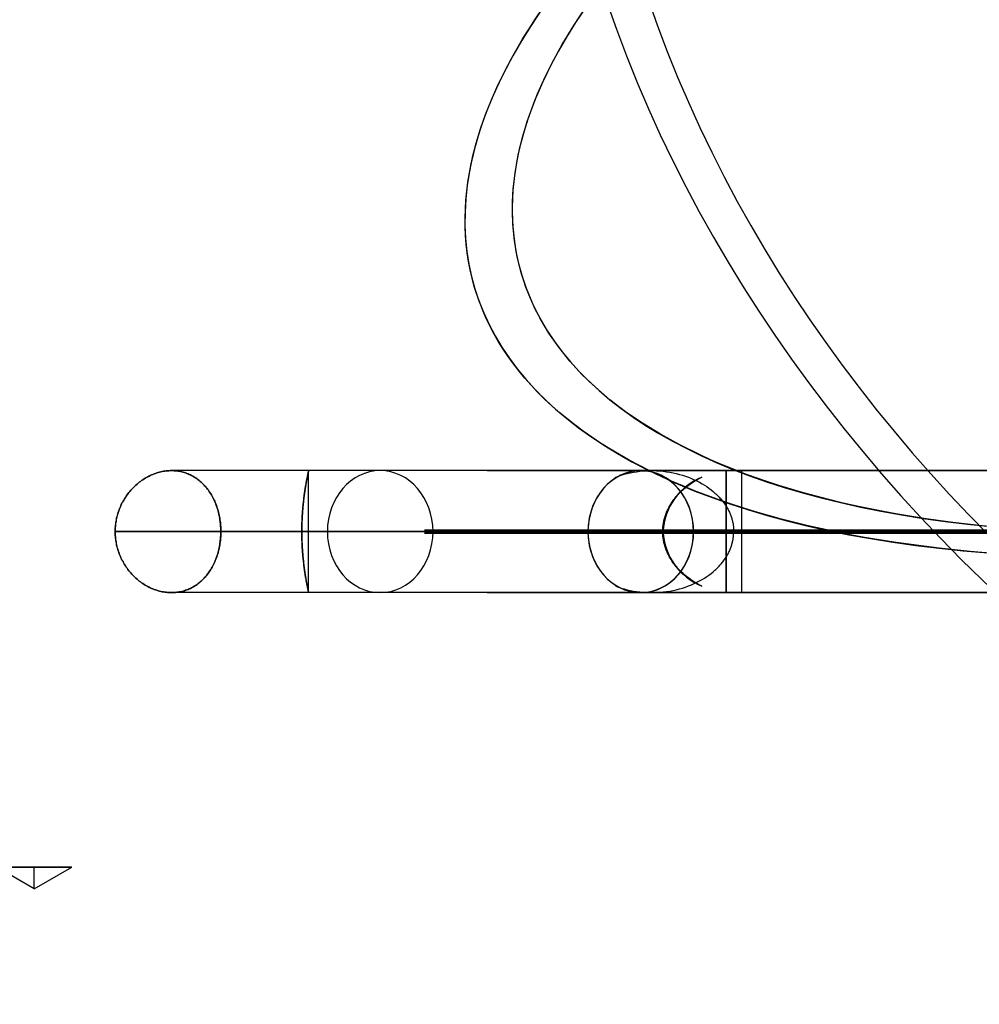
# Model space of a CAD drawing. Extents: x 27 to 760, y 3196 to 3474.
# Tile 6 of 10: x 392 to 471, y 3223 to 3304. Entities that reach past the tile are written whole.
import ezdxf

# ---------------------------------------------------------------- set-up
doc = ezdxf.new("R2010")
doc.units = 0
doc.header["$MEASUREMENT"] = 0
doc.layers.add('DEFAULT', color=178, linetype='CONTINUOUS')

msp = doc.modelspace()

# ---------------------------------------------------------------- linework, layer by layer
at = {"layer": 'DEFAULT'}
for p, q in [((443.135, 3267.08, 86.131), (404.656, 3267.08, 19.483)), ((443.135, 3267.08, -86.131), (404.659, 3267.08, -19.488)), ((492.862, 3267.08), (415.907, 3267.08)), ((415.907, 3257.08, -0.003), (415.907, 3267.08, -0.003)), ((451.382, 3267.075, -169.457), (451.382, 3257.085, -169.457)), ((445.811, 3264.633, -169.667), (445.796, 3264.633, -169.281)), ((400.044, 3262.08, 21.496), (438.805, 3262.08, 88.631)), ((438.805, 3262.08, -88.631), (400.047, 3262.08, -21.501)), ((447.465, 3262.08, 83.631), (408.705, 3262.08, 16.496)), ((408.707, 3262.08, -16.5), (447.465, 3262.08, -83.631)), ((415.344, 3262.08, 5), (492.862, 3262.08, 5)), ((492.862, 3262.08, -5), (415.345, 3262.08, -5)), ((444.938, 3262.08, -169.262), (444.94, 3262.211, -169.262)), ((444.954, 3262.08, -169.7), (444.938, 3262.08, -169.262)), ((444.94, 3261.948, -169.262), (444.938, 3262.08, -169.262)), ((457.809, 3262.08, -169.213), (444.954, 3262.08, -169.7)), ((445.811, 3259.527, -169.667), (445.796, 3259.527, -169.281)), ((443.135, 3257.08, 86.131), (404.656, 3257.08, 19.483)), ((443.135, 3257.08, -86.131), (404.659, 3257.08, -19.488)), ((492.862, 3257.08), (415.907, 3257.08)), ((393.407, 3232.81, -0.003), (390.336, 3234.583, -0.003)), ((396.479, 3234.583, -0.003), (390.336, 3234.583, -0.003)), ((393.407, 3232.81, -0.003), (396.479, 3234.583, -0.003)), ((393.407, 3232.81, -0.003), (393.407, 3234.583, 3.069)), ((393.407, 3232.81, -0.003), (393.407, 3234.583, -3.075)), ((393.407, 3234.583, 3.069), (393.407, 3234.583, -3.075))]:
    msp.add_line(p, q, dxfattribs=at)
at = {"layer": 'DEFAULT', "extrusion": (-0.037834, 1.44549e-14, 0.999284)}
msp.add_lwpolyline([(-3266.543, 441.397), (-3266.627, 441.624), (-3266.705, 441.857), (-3266.777, 442.096), (-3266.841, 442.342), (-3266.898, 442.594), (-3266.949, 442.851), (-3266.991, 443.114), (-3267.026, 443.38), (-3267.052, 443.649), (-3267.07, 443.92), (-3267.079, 444.193), (-3267.079, 444.468), (-3267.071, 444.743), (-3267.054, 445.017), (-3267.028, 445.292), (-3266.994, 445.564), (-3266.952, 445.834), (-3266.901, 446.102), (-3266.842, 446.366), (-3266.775, 446.625), (-3266.702, 446.879), (-3266.621, 447.128), (-3266.533, 447.37), (-3266.439, 447.606), (-3266.339, 447.835), (-3266.233, 448.056), (-3266.123, 448.27), (-3266.008, 448.476), (-3265.889, 448.673), (-3265.766, 448.862), (-3265.64, 449.042), (-3265.51, 449.214), (-3265.378, 449.378), (-3265.243, 449.533), (-3265.175, 449.607), (-3265.107, 449.68), (-3265.038, 449.75), (-3264.968, 449.818), (-3264.899, 449.885), (-3264.829, 449.949), (-3264.758, 450.011), (-3264.688, 450.071), (-3264.617, 450.129), (-3264.546, 450.185), (-3264.475, 450.24), (-3264.403, 450.292), (-3264.331, 450.343), (-3264.259, 450.392), (-3264.187, 450.439), (-3264.115, 450.484), (-3264.042, 450.527), (-3263.97, 450.569), (-3263.897, 450.609), (-3263.824, 450.647), (-3263.752, 450.683), (-3263.679, 450.718), (-3263.606, 450.75), (-3263.534, 450.782), (-3263.461, 450.811), (-3263.388, 450.839), (-3263.315, 450.866), (-3263.242, 450.89), (-3263.17, 450.913), (-3263.097, 450.935), (-3263.024, 450.955), (-3262.951, 450.974), (-3262.879, 450.991), (-3262.806, 451.006), (-3262.733, 451.02), (-3262.66, 451.032), (-3262.588, 451.043), (-3262.515, 451.053), (-3262.443, 451.061), (-3262.37, 451.067), (-3262.297, 451.073), (-3262.225, 451.076), (-3262.152, 451.078), (-3262.08, 451.079)], dxfattribs=at)
at = {"layer": 'DEFAULT', "extrusion": (-0.037834, -3.45192e-15, 0.999284)}
msp.add_lwpolyline([(-3257.617, 441.397), (-3257.532, 441.624), (-3257.454, 441.857), (-3257.383, 442.096), (-3257.319, 442.342), (-3257.261, 442.594), (-3257.211, 442.851), (-3257.168, 443.114), (-3257.134, 443.38), (-3257.108, 443.649), (-3257.09, 443.92), (-3257.081, 444.193), (-3257.081, 444.468), (-3257.089, 444.743), (-3257.106, 445.017), (-3257.131, 445.291), (-3257.166, 445.564), (-3257.208, 445.834), (-3257.259, 446.102), (-3257.318, 446.366), (-3257.384, 446.625), (-3257.458, 446.879), (-3257.539, 447.128), (-3257.627, 447.37), (-3257.721, 447.606), (-3257.821, 447.835), (-3257.926, 448.056), (-3258.037, 448.27), (-3258.152, 448.476), (-3258.271, 448.673), (-3258.394, 448.862), (-3258.52, 449.042), (-3258.649, 449.214), (-3258.782, 449.378), (-3258.916, 449.533), (-3258.984, 449.607), (-3259.053, 449.68), (-3259.122, 449.75), (-3259.191, 449.818), (-3259.261, 449.885), (-3259.331, 449.949), (-3259.401, 450.011), (-3259.472, 450.071), (-3259.543, 450.129), (-3259.614, 450.185), (-3259.685, 450.24), (-3259.757, 450.292), (-3259.828, 450.343), (-3259.9, 450.392), (-3259.973, 450.439), (-3260.045, 450.484), (-3260.117, 450.527), (-3260.19, 450.569), (-3260.263, 450.609), (-3260.335, 450.647), (-3260.408, 450.683), (-3260.481, 450.718), (-3260.553, 450.75), (-3260.626, 450.782), (-3260.699, 450.811), (-3260.772, 450.839), (-3260.844, 450.866), (-3260.917, 450.89), (-3260.99, 450.913), (-3261.063, 450.935), (-3261.136, 450.955), (-3261.208, 450.974), (-3261.281, 450.991), (-3261.354, 451.006), (-3261.426, 451.02), (-3261.499, 451.032), (-3261.572, 451.043), (-3261.644, 451.053), (-3261.717, 451.061), (-3261.79, 451.067), (-3261.862, 451.073), (-3261.935, 451.076), (-3262.007, 451.078), (-3262.08, 451.079)], dxfattribs=at)
at = {"layer": 'DEFAULT'}
for points in [[(408.705, 3262.08, 16.496), (408.704, 3262.186, 16.497), (408.702, 3262.292, 16.499), (408.697, 3262.397, 16.503), (408.691, 3262.503, 16.509), (408.684, 3262.608, 16.516), (408.675, 3262.714, 16.524), (408.664, 3262.818, 16.535), (408.651, 3262.923, 16.546), (408.634, 3263.047, 16.562), (408.614, 3263.169, 16.58), (408.593, 3263.291, 16.6), (408.569, 3263.413, 16.622), (408.542, 3263.533, 16.646), (408.513, 3263.652, 16.672), (408.482, 3263.771, 16.7), (408.449, 3263.888, 16.73), (408.413, 3264.004, 16.762), (408.376, 3264.119, 16.796), (408.336, 3264.233, 16.831), (408.293, 3264.345, 16.869), (408.249, 3264.456, 16.908), (408.202, 3264.565, 16.949), (408.154, 3264.672, 16.991), (408.103, 3264.778, 17.035), (408.05, 3264.882, 17.08), (407.995, 3264.985, 17.127), (407.938, 3265.085, 17.176), (407.879, 3265.184, 17.226), (407.817, 3265.281, 17.277), (407.754, 3265.376, 17.329), (407.689, 3265.469, 17.383), (407.621, 3265.559, 17.438), (407.552, 3265.648, 17.495), (407.481, 3265.735, 17.552), (407.408, 3265.819, 17.61), (407.333, 3265.9, 17.669), (407.257, 3265.98, 17.729), (407.179, 3266.056, 17.79), (407.099, 3266.131, 17.852), (407.017, 3266.202, 17.914), (406.933, 3266.272, 17.977), (406.848, 3266.338, 18.041), (406.762, 3266.403, 18.105), (406.674, 3266.464, 18.17), (406.584, 3266.523, 18.235), (406.493, 3266.579, 18.301), (406.4, 3266.632, 18.367), (406.305, 3266.682, 18.433), (406.21, 3266.73, 18.499), (406.113, 3266.774, 18.566), (406.015, 3266.816, 18.633), (405.916, 3266.855, 18.699), (405.816, 3266.89, 18.766), (405.715, 3266.923, 18.832), (405.612, 3266.953, 18.899), (405.509, 3266.979, 18.965), (405.405, 3267.003, 19.031), (405.3, 3267.023, 19.097), (405.194, 3267.04, 19.163), (405.087, 3267.055, 19.228), (404.98, 3267.066, 19.292), (404.873, 3267.074, 19.356), (404.765, 3267.078, 19.42), (404.656, 3267.08, 19.483), (404.547, 3267.078, 19.546), (404.438, 3267.074, 19.608), (404.328, 3267.066, 19.669), (404.219, 3267.055, 19.729), (404.109, 3267.04, 19.789), (404, 3267.023, 19.848), (403.89, 3267.003, 19.906), (403.781, 3266.979, 19.963), (403.672, 3266.953, 20.019), (403.563, 3266.923, 20.075), (403.455, 3266.89, 20.129), (403.347, 3266.855, 20.182), (403.239, 3266.816, 20.235), (403.133, 3266.774, 20.286), (403.027, 3266.73, 20.337), (402.921, 3266.682, 20.386), (402.817, 3266.632, 20.435), (402.713, 3266.579, 20.482), (402.611, 3266.523, 20.528), (402.509, 3266.464, 20.574), (402.409, 3266.403, 20.618), (402.31, 3266.338, 20.66), (402.213, 3266.272, 20.702), (402.116, 3266.202, 20.743), (402.022, 3266.131, 20.782), (401.928, 3266.056, 20.821), (401.836, 3265.98, 20.858), (401.746, 3265.9, 20.895), (401.658, 3265.819, 20.93), (401.571, 3265.735, 20.964), (401.485, 3265.648, 20.997), (401.402, 3265.559, 21.029), (401.321, 3265.469, 21.059), (401.241, 3265.376, 21.089), (401.164, 3265.281, 21.118), (401.089, 3265.184, 21.145), (401.016, 3265.085, 21.171), (400.946, 3264.985, 21.197), (400.878, 3264.882, 21.221), (400.812, 3264.778, 21.244), (400.748, 3264.672, 21.266), (400.687, 3264.565, 21.287), (400.629, 3264.456, 21.307), (400.573, 3264.345, 21.326), (400.519, 3264.233, 21.343), (400.468, 3264.119, 21.36), (400.42, 3264.004, 21.376), (400.375, 3263.888, 21.391), (400.332, 3263.771, 21.405), (400.292, 3263.652, 21.418), (400.255, 3263.533, 21.43), (400.221, 3263.413, 21.44), (400.19, 3263.291, 21.45), (400.162, 3263.169, 21.459), (400.137, 3263.047, 21.467), (400.115, 3262.923, 21.474), (400.098, 3262.818, 21.479), (400.084, 3262.714, 21.484), (400.072, 3262.608, 21.487), (400.062, 3262.503, 21.49), (400.054, 3262.397, 21.493), (400.049, 3262.292, 21.494), (400.045, 3262.186, 21.495), (400.044, 3262.08, 21.496)], [(400.047, 3262.08, -21.501), (400.048, 3262.186, -21.501), (400.052, 3262.292, -21.5), (400.057, 3262.397, -21.498), (400.065, 3262.503, -21.496), (400.075, 3262.608, -21.492), (400.087, 3262.714, -21.489), (400.101, 3262.818, -21.484), (400.118, 3262.923, -21.479), (400.14, 3263.047, -21.472), (400.165, 3263.169, -21.464), (400.193, 3263.291, -21.455), (400.224, 3263.413, -21.446), (400.258, 3263.533, -21.435), (400.295, 3263.652, -21.423), (400.335, 3263.771, -21.41), (400.378, 3263.888, -21.396), (400.423, 3264.004, -21.381), (400.471, 3264.119, -21.365), (400.522, 3264.233, -21.349), (400.576, 3264.345, -21.331), (400.632, 3264.456, -21.312), (400.69, 3264.565, -21.292), (400.751, 3264.672, -21.271), (400.815, 3264.778, -21.249), (400.881, 3264.882, -21.226), (400.949, 3264.985, -21.202), (401.019, 3265.085, -21.176), (401.092, 3265.184, -21.15), (401.167, 3265.281, -21.123), (401.244, 3265.376, -21.094), (401.324, 3265.469, -21.064), (401.405, 3265.559, -21.034), (401.488, 3265.648, -21.002), (401.574, 3265.735, -20.969), (401.66, 3265.819, -20.935), (401.749, 3265.9, -20.9), (401.839, 3265.98, -20.863), (401.931, 3266.056, -20.826), (402.024, 3266.131, -20.787), (402.119, 3266.202, -20.748), (402.216, 3266.272, -20.707), (402.313, 3266.338, -20.665), (402.412, 3266.403, -20.623), (402.512, 3266.464, -20.578), (402.614, 3266.523, -20.533), (402.716, 3266.579, -20.487), (402.82, 3266.632, -20.44), (402.924, 3266.682, -20.391), (403.03, 3266.73, -20.342), (403.136, 3266.774, -20.291), (403.242, 3266.816, -20.24), (403.35, 3266.855, -20.187), (403.457, 3266.89, -20.134), (403.566, 3266.923, -20.079), (403.674, 3266.953, -20.024), (403.784, 3266.979, -19.968), (403.893, 3267.003, -19.91), (404.002, 3267.023, -19.852), (404.112, 3267.04, -19.793), (404.222, 3267.055, -19.734), (404.331, 3267.066, -19.673), (404.44, 3267.074, -19.612), (404.55, 3267.078, -19.55), (404.659, 3267.08, -19.488), (404.767, 3267.078, -19.425), (404.875, 3267.074, -19.361), (404.983, 3267.066, -19.297), (405.09, 3267.055, -19.232), (405.197, 3267.04, -19.167), (405.302, 3267.023, -19.102), (405.407, 3267.003, -19.036), (405.512, 3266.979, -18.97), (405.615, 3266.953, -18.903), (405.717, 3266.923, -18.837), (405.819, 3266.89, -18.77), (405.919, 3266.855, -18.704), (406.018, 3266.816, -18.637), (406.116, 3266.774, -18.57), (406.213, 3266.73, -18.504), (406.308, 3266.682, -18.437), (406.402, 3266.632, -18.371), (406.495, 3266.579, -18.305), (406.586, 3266.523, -18.239), (406.676, 3266.464, -18.174), (406.764, 3266.403, -18.109), (406.851, 3266.338, -18.045), (406.936, 3266.272, -17.981), (407.019, 3266.202, -17.918), (407.101, 3266.131, -17.856), (407.181, 3266.056, -17.794), (407.259, 3265.98, -17.734), (407.336, 3265.9, -17.674), (407.411, 3265.819, -17.614), (407.483, 3265.735, -17.556), (407.555, 3265.648, -17.499), (407.624, 3265.559, -17.443), (407.691, 3265.469, -17.388), (407.757, 3265.376, -17.334), (407.82, 3265.281, -17.281), (407.881, 3265.184, -17.23), (407.94, 3265.085, -17.18), (407.997, 3264.985, -17.131), (408.052, 3264.882, -17.084), (408.105, 3264.778, -17.039), (408.156, 3264.672, -16.995), (408.205, 3264.565, -16.953), (408.251, 3264.456, -16.912), (408.296, 3264.345, -16.873), (408.338, 3264.233, -16.835), (408.378, 3264.119, -16.8), (408.416, 3264.004, -16.766), (408.451, 3263.888, -16.734), (408.485, 3263.771, -16.704), (408.516, 3263.652, -16.676), (408.544, 3263.533, -16.65), (408.571, 3263.413, -16.626), (408.595, 3263.291, -16.604), (408.617, 3263.169, -16.584), (408.636, 3263.047, -16.566), (408.653, 3262.923, -16.55), (408.666, 3262.818, -16.539), (408.677, 3262.714, -16.528), (408.686, 3262.608, -16.52), (408.694, 3262.503, -16.513), (408.7, 3262.397, -16.507), (408.704, 3262.292, -16.503), (408.706, 3262.186, -16.501), (408.707, 3262.08, -16.5)], [(415.345, 3262.08, -5), (415.346, 3262.186, -4.999), (415.346, 3262.292, -4.996), (415.348, 3262.397, -4.99), (415.35, 3262.503, -4.982), (415.352, 3262.608, -4.972), (415.355, 3262.714, -4.96), (415.358, 3262.818, -4.945), (415.362, 3262.923, -4.928), (415.367, 3263.047, -4.906), (415.372, 3263.169, -4.88), (415.379, 3263.291, -4.851), (415.386, 3263.413, -4.819), (415.393, 3263.533, -4.784), (415.402, 3263.652, -4.746), (415.41, 3263.771, -4.705), (415.42, 3263.888, -4.662), (415.43, 3264.004, -4.615), (415.44, 3264.119, -4.565), (415.451, 3264.233, -4.513), (415.462, 3264.345, -4.457), (415.474, 3264.456, -4.399), (415.486, 3264.565, -4.339), (415.498, 3264.672, -4.275), (415.511, 3264.778, -4.209), (415.524, 3264.882, -4.141), (415.537, 3264.985, -4.07), (415.55, 3265.085, -3.996), (415.564, 3265.184, -3.92), (415.578, 3265.281, -3.841), (415.591, 3265.376, -3.76), (415.605, 3265.469, -3.677), (415.619, 3265.559, -3.591), (415.633, 3265.648, -3.503), (415.647, 3265.734, -3.412), (415.661, 3265.818, -3.32), (415.675, 3265.9, -3.226), (415.689, 3265.979, -3.13), (415.702, 3266.056, -3.032), (415.716, 3266.13, -2.932), (415.729, 3266.202, -2.83), (415.742, 3266.271, -2.726), (415.754, 3266.338, -2.621), (415.767, 3266.402, -2.514), (415.779, 3266.463, -2.405), (415.79, 3266.522, -2.295), (415.801, 3266.578, -2.183), (415.812, 3266.631, -2.07), (415.822, 3266.682, -1.955), (415.832, 3266.729, -1.839), (415.842, 3266.774, -1.722), (415.85, 3266.815, -1.604), (415.858, 3266.854, -1.485), (415.866, 3266.89, -1.365), (415.873, 3266.923, -1.244), (415.879, 3266.952, -1.123), (415.885, 3266.979, -1), (415.89, 3267.002, -0.877), (415.895, 3267.023, -0.753), (415.899, 3267.04, -0.629), (415.902, 3267.054, -0.504), (415.904, 3267.065, -0.379), (415.906, 3267.073, -0.254), (415.907, 3267.078, -0.129), (415.907, 3267.08, 0), (415.907, 3267.078, 0.126), (415.906, 3267.074, 0.251), (415.904, 3267.066, 0.376), (415.902, 3267.055, 0.501), (415.898, 3267.04, 0.626), (415.895, 3267.023, 0.75), (415.89, 3267.003, 0.874), (415.885, 3266.979, 0.998), (415.879, 3266.953, 1.12), (415.873, 3266.923, 1.242), (415.866, 3266.89, 1.363), (415.858, 3266.855, 1.483), (415.85, 3266.816, 1.603), (415.841, 3266.774, 1.721), (415.832, 3266.73, 1.838), (415.822, 3266.682, 1.954), (415.812, 3266.632, 2.069), (415.801, 3266.579, 2.182), (415.79, 3266.523, 2.294), (415.778, 3266.464, 2.404), (415.766, 3266.403, 2.513), (415.754, 3266.338, 2.62), (415.741, 3266.272, 2.725), (415.728, 3266.202, 2.829), (415.715, 3266.131, 2.931), (415.702, 3266.056, 3.031), (415.688, 3265.98, 3.129), (415.674, 3265.9, 3.226), (415.661, 3265.819, 3.32), (415.647, 3265.735, 3.412), (415.633, 3265.648, 3.502), (415.618, 3265.559, 3.591), (415.604, 3265.469, 3.677), (415.59, 3265.376, 3.76), (415.576, 3265.281, 3.841), (415.563, 3265.184, 3.92), (415.549, 3265.085, 3.996), (415.536, 3264.985, 4.07), (415.522, 3264.882, 4.141), (415.51, 3264.778, 4.209), (415.497, 3264.672, 4.275), (415.484, 3264.565, 4.339), (415.472, 3264.456, 4.399), (415.461, 3264.345, 4.457), (415.45, 3264.233, 4.513), (415.439, 3264.119, 4.565), (415.428, 3264.004, 4.615), (415.418, 3263.888, 4.662), (415.409, 3263.771, 4.705), (415.4, 3263.652, 4.746), (415.392, 3263.533, 4.784), (415.384, 3263.413, 4.819), (415.377, 3263.291, 4.851), (415.371, 3263.169, 4.88), (415.365, 3263.047, 4.906), (415.36, 3262.923, 4.928), (415.356, 3262.818, 4.945), (415.353, 3262.714, 4.96), (415.35, 3262.608, 4.972), (415.348, 3262.503, 4.982), (415.346, 3262.397, 4.99), (415.345, 3262.292, 4.996), (415.344, 3262.186, 4.999), (415.344, 3262.08, 5)], [(444.94, 3262.211, -169.262), (444.944, 3262.296, -169.262), (444.949, 3262.381, -169.262), (444.956, 3262.467, -169.262), (444.965, 3262.552, -169.262), (444.976, 3262.637, -169.262), (444.989, 3262.723, -169.262), (445.004, 3262.808, -169.262), (445.02, 3262.893, -169.262), (445.038, 3262.978, -169.262), (445.058, 3263.063, -169.262), (445.08, 3263.148, -169.263), (445.104, 3263.233, -169.263), (445.13, 3263.318, -169.263), (445.157, 3263.402, -169.263), (445.187, 3263.486, -169.264), (445.218, 3263.57, -169.264), (445.254, 3263.662, -169.265), (445.293, 3263.752, -169.266), (445.334, 3263.843, -169.267), (445.377, 3263.933, -169.268), (445.422, 3264.023, -169.269), (445.47, 3264.112, -169.27), (445.519, 3264.201, -169.272), (445.571, 3264.289, -169.273), (445.624, 3264.376, -169.275), (445.679, 3264.462, -169.277), (445.736, 3264.547, -169.279), (445.795, 3264.631, -169.281), (445.856, 3264.713, -169.284), (445.917, 3264.795, -169.286), (445.981, 3264.874, -169.289), (446.046, 3264.953, -169.293), (446.112, 3265.029, -169.296), (446.179, 3265.104, -169.3), (446.247, 3265.178, -169.304), (446.316, 3265.25, -169.308), (446.457, 3265.389, -169.318), (446.6, 3265.521, -169.33), (446.745, 3265.647, -169.343), (446.89, 3265.765, -169.357), (447.034, 3265.876, -169.373), (447.176, 3265.979, -169.39), (447.314, 3266.073, -169.409), (447.446, 3266.16, -169.429), (447.574, 3266.239, -169.451), (447.697, 3266.311, -169.475), (447.814, 3266.377, -169.499), (447.926, 3266.438, -169.525), (448.032, 3266.493, -169.552), (448.133, 3266.543, -169.58)], [(400.044, 3262.08, 21.496), (400.045, 3261.974, 21.495), (400.049, 3261.868, 21.494), (400.054, 3261.762, 21.493), (400.062, 3261.657, 21.49), (400.072, 3261.551, 21.487), (400.084, 3261.446, 21.484), (400.098, 3261.341, 21.479), (400.115, 3261.237, 21.474), (400.137, 3261.113, 21.467), (400.162, 3260.99, 21.459), (400.19, 3260.868, 21.45), (400.221, 3260.747, 21.44), (400.255, 3260.627, 21.43), (400.292, 3260.507, 21.418), (400.332, 3260.389, 21.405), (400.375, 3260.272, 21.391), (400.42, 3260.155, 21.376), (400.468, 3260.04, 21.36), (400.519, 3259.927, 21.343), (400.573, 3259.815, 21.326), (400.629, 3259.704, 21.307), (400.687, 3259.595, 21.287), (400.748, 3259.487, 21.266), (400.812, 3259.382, 21.244), (400.878, 3259.277, 21.221), (400.946, 3259.175, 21.197), (401.016, 3259.074, 21.171), (401.089, 3258.976, 21.145), (401.164, 3258.879, 21.118), (401.241, 3258.784, 21.089), (401.321, 3258.691, 21.059), (401.402, 3258.6, 21.029), (401.485, 3258.512, 20.997), (401.571, 3258.425, 20.964), (401.658, 3258.341, 20.93), (401.746, 3258.259, 20.895), (401.836, 3258.18, 20.858), (401.928, 3258.103, 20.821), (402.022, 3258.029, 20.782), (402.116, 3257.957, 20.743), (402.213, 3257.888, 20.702), (402.31, 3257.821, 20.66), (402.409, 3257.757, 20.618), (402.509, 3257.696, 20.574), (402.611, 3257.637, 20.528), (402.713, 3257.581, 20.482), (402.817, 3257.528, 20.435), (402.921, 3257.477, 20.386), (403.027, 3257.43, 20.337), (403.133, 3257.385, 20.286), (403.239, 3257.344, 20.235), (403.347, 3257.305, 20.182), (403.455, 3257.269, 20.129), (403.563, 3257.237, 20.075), (403.672, 3257.207, 20.019), (403.781, 3257.18, 19.963), (403.89, 3257.157, 19.906), (404, 3257.136, 19.848), (404.109, 3257.119, 19.789), (404.219, 3257.105, 19.729), (404.328, 3257.094, 19.669), (404.438, 3257.086, 19.608), (404.547, 3257.081, 19.546), (404.656, 3257.08, 19.483), (404.765, 3257.081, 19.42), (404.873, 3257.086, 19.356), (404.98, 3257.094, 19.292), (405.087, 3257.105, 19.228), (405.194, 3257.119, 19.163), (405.3, 3257.136, 19.097), (405.405, 3257.157, 19.031), (405.509, 3257.18, 18.965), (405.612, 3257.207, 18.899), (405.715, 3257.237, 18.832), (405.816, 3257.269, 18.766), (405.916, 3257.305, 18.699), (406.015, 3257.344, 18.633), (406.113, 3257.385, 18.566), (406.21, 3257.43, 18.499), (406.305, 3257.477, 18.433), (406.4, 3257.528, 18.367), (406.493, 3257.581, 18.301), (406.584, 3257.637, 18.235), (406.674, 3257.696, 18.17), (406.762, 3257.757, 18.105), (406.848, 3257.821, 18.041), (406.933, 3257.888, 17.977), (407.017, 3257.957, 17.914), (407.099, 3258.029, 17.852), (407.179, 3258.103, 17.79), (407.257, 3258.18, 17.729), (407.333, 3258.259, 17.669), (407.408, 3258.341, 17.61), (407.481, 3258.425, 17.552), (407.552, 3258.512, 17.495), (407.621, 3258.6, 17.438), (407.689, 3258.691, 17.383), (407.754, 3258.784, 17.329), (407.817, 3258.879, 17.277), (407.879, 3258.976, 17.226), (407.938, 3259.074, 17.176), (407.995, 3259.175, 17.127), (408.05, 3259.277, 17.08), (408.103, 3259.382, 17.035), (408.154, 3259.487, 16.991), (408.202, 3259.595, 16.949), (408.249, 3259.704, 16.908), (408.293, 3259.815, 16.869), (408.336, 3259.927, 16.831), (408.376, 3260.04, 16.796), (408.413, 3260.155, 16.762), (408.449, 3260.272, 16.73), (408.482, 3260.389, 16.7), (408.513, 3260.507, 16.672), (408.542, 3260.627, 16.646), (408.569, 3260.747, 16.622), (408.593, 3260.868, 16.6), (408.614, 3260.99, 16.58), (408.634, 3261.113, 16.562), (408.651, 3261.237, 16.546), (408.664, 3261.341, 16.535), (408.675, 3261.446, 16.524), (408.684, 3261.551, 16.516), (408.691, 3261.657, 16.509), (408.697, 3261.762, 16.503), (408.702, 3261.868, 16.499), (408.704, 3261.974, 16.497), (408.705, 3262.08, 16.496)], [(408.707, 3262.08, -16.5), (408.706, 3261.974, -16.501), (408.704, 3261.868, -16.503), (408.7, 3261.762, -16.507), (408.694, 3261.657, -16.513), (408.686, 3261.551, -16.52), (408.677, 3261.446, -16.528), (408.666, 3261.341, -16.539), (408.653, 3261.237, -16.55), (408.636, 3261.113, -16.566), (408.617, 3260.99, -16.584), (408.595, 3260.868, -16.604), (408.571, 3260.747, -16.626), (408.544, 3260.627, -16.65), (408.516, 3260.507, -16.676), (408.485, 3260.389, -16.704), (408.451, 3260.272, -16.734), (408.416, 3260.155, -16.766), (408.378, 3260.04, -16.8), (408.338, 3259.927, -16.835), (408.296, 3259.815, -16.873), (408.251, 3259.704, -16.912), (408.205, 3259.595, -16.953), (408.156, 3259.487, -16.995), (408.105, 3259.382, -17.039), (408.052, 3259.277, -17.084), (407.997, 3259.175, -17.131), (407.94, 3259.074, -17.18), (407.881, 3258.976, -17.23), (407.82, 3258.879, -17.281), (407.757, 3258.784, -17.334), (407.691, 3258.691, -17.388), (407.624, 3258.6, -17.443), (407.555, 3258.512, -17.499), (407.483, 3258.425, -17.556), (407.411, 3258.341, -17.614), (407.336, 3258.259, -17.674), (407.259, 3258.18, -17.734), (407.181, 3258.103, -17.794), (407.101, 3258.029, -17.856), (407.019, 3257.957, -17.918), (406.936, 3257.888, -17.981), (406.851, 3257.821, -18.045), (406.764, 3257.757, -18.109), (406.676, 3257.696, -18.174), (406.586, 3257.637, -18.239), (406.495, 3257.581, -18.305), (406.402, 3257.528, -18.371), (406.308, 3257.477, -18.437), (406.213, 3257.43, -18.504), (406.116, 3257.385, -18.57), (406.018, 3257.344, -18.637), (405.919, 3257.305, -18.704), (405.819, 3257.269, -18.77), (405.717, 3257.237, -18.837), (405.615, 3257.207, -18.903), (405.512, 3257.18, -18.97), (405.407, 3257.157, -19.036), (405.302, 3257.136, -19.102), (405.197, 3257.119, -19.167), (405.09, 3257.105, -19.232), (404.983, 3257.094, -19.297), (404.875, 3257.086, -19.361), (404.767, 3257.081, -19.425), (404.659, 3257.08, -19.488), (404.55, 3257.081, -19.55), (404.44, 3257.086, -19.612), (404.331, 3257.094, -19.673), (404.222, 3257.105, -19.734), (404.112, 3257.119, -19.793), (404.002, 3257.136, -19.852), (403.893, 3257.157, -19.91), (403.784, 3257.18, -19.968), (403.674, 3257.207, -20.024), (403.566, 3257.237, -20.079), (403.457, 3257.269, -20.134), (403.35, 3257.305, -20.187), (403.242, 3257.344, -20.24), (403.136, 3257.385, -20.291), (403.03, 3257.43, -20.342), (402.924, 3257.477, -20.391), (402.82, 3257.528, -20.44), (402.716, 3257.581, -20.487), (402.614, 3257.637, -20.533), (402.512, 3257.696, -20.578), (402.412, 3257.757, -20.623), (402.313, 3257.821, -20.665), (402.216, 3257.888, -20.707), (402.119, 3257.957, -20.748), (402.024, 3258.029, -20.787), (401.931, 3258.103, -20.826), (401.839, 3258.18, -20.863), (401.749, 3258.259, -20.9), (401.66, 3258.341, -20.935), (401.574, 3258.425, -20.969), (401.488, 3258.512, -21.002), (401.405, 3258.6, -21.034), (401.324, 3258.691, -21.064), (401.244, 3258.784, -21.094), (401.167, 3258.879, -21.123), (401.092, 3258.976, -21.15), (401.019, 3259.074, -21.176), (400.949, 3259.175, -21.202), (400.881, 3259.277, -21.226), (400.815, 3259.382, -21.249), (400.751, 3259.487, -21.271), (400.69, 3259.595, -21.292), (400.632, 3259.704, -21.312), (400.576, 3259.815, -21.331), (400.522, 3259.927, -21.349), (400.471, 3260.04, -21.365), (400.423, 3260.155, -21.381), (400.378, 3260.272, -21.396), (400.335, 3260.389, -21.41), (400.295, 3260.507, -21.423), (400.258, 3260.627, -21.435), (400.224, 3260.747, -21.446), (400.193, 3260.868, -21.455), (400.165, 3260.99, -21.464), (400.14, 3261.113, -21.472), (400.118, 3261.237, -21.479), (400.101, 3261.341, -21.484), (400.087, 3261.446, -21.489), (400.075, 3261.551, -21.492), (400.065, 3261.657, -21.496), (400.057, 3261.762, -21.498), (400.052, 3261.868, -21.5), (400.048, 3261.974, -21.501), (400.047, 3262.08, -21.501)], [(415.344, 3262.08, 5), (415.344, 3261.974, 4.999), (415.345, 3261.868, 4.996), (415.346, 3261.762, 4.99), (415.348, 3261.657, 4.982), (415.35, 3261.551, 4.972), (415.353, 3261.446, 4.96), (415.356, 3261.341, 4.945), (415.36, 3261.237, 4.928), (415.365, 3261.113, 4.906), (415.371, 3260.99, 4.88), (415.377, 3260.868, 4.851), (415.384, 3260.747, 4.819), (415.392, 3260.627, 4.784), (415.4, 3260.507, 4.746), (415.409, 3260.389, 4.705), (415.418, 3260.272, 4.662), (415.428, 3260.155, 4.615), (415.439, 3260.04, 4.565), (415.45, 3259.927, 4.513), (415.461, 3259.815, 4.457), (415.472, 3259.704, 4.399), (415.484, 3259.595, 4.339), (415.497, 3259.487, 4.275), (415.51, 3259.382, 4.209), (415.522, 3259.277, 4.141), (415.536, 3259.175, 4.07), (415.549, 3259.074, 3.996), (415.563, 3258.976, 3.92), (415.576, 3258.879, 3.841), (415.59, 3258.784, 3.76), (415.604, 3258.691, 3.677), (415.618, 3258.6, 3.591), (415.633, 3258.512, 3.502), (415.647, 3258.425, 3.412), (415.661, 3258.341, 3.32), (415.674, 3258.259, 3.226), (415.688, 3258.18, 3.129), (415.702, 3258.103, 3.031), (415.715, 3258.029, 2.931), (415.728, 3257.957, 2.829), (415.741, 3257.888, 2.725), (415.754, 3257.821, 2.62), (415.766, 3257.757, 2.513), (415.778, 3257.696, 2.404), (415.79, 3257.637, 2.294), (415.801, 3257.581, 2.182), (415.812, 3257.528, 2.069), (415.822, 3257.477, 1.954), (415.832, 3257.43, 1.838), (415.841, 3257.385, 1.721), (415.85, 3257.344, 1.603), (415.858, 3257.305, 1.483), (415.866, 3257.269, 1.363), (415.873, 3257.237, 1.242), (415.879, 3257.207, 1.12), (415.885, 3257.18, 0.998), (415.89, 3257.157, 0.874), (415.895, 3257.136, 0.75), (415.898, 3257.119, 0.626), (415.902, 3257.105, 0.501), (415.904, 3257.094, 0.376), (415.906, 3257.086, 0.251), (415.907, 3257.081, 0.126), (415.907, 3257.08, -0.003), (415.907, 3257.081, -0.129), (415.906, 3257.086, -0.254), (415.904, 3257.094, -0.379), (415.902, 3257.105, -0.504), (415.899, 3257.12, -0.629), (415.895, 3257.137, -0.753), (415.89, 3257.157, -0.877), (415.885, 3257.181, -1), (415.879, 3257.207, -1.123), (415.873, 3257.237, -1.244), (415.866, 3257.27, -1.365), (415.858, 3257.306, -1.485), (415.85, 3257.344, -1.604), (415.842, 3257.386, -1.722), (415.832, 3257.43, -1.839), (415.822, 3257.478, -1.955), (415.812, 3257.528, -2.07), (415.801, 3257.582, -2.183), (415.79, 3257.638, -2.295), (415.779, 3257.696, -2.405), (415.767, 3257.758, -2.514), (415.754, 3257.822, -2.621), (415.742, 3257.888, -2.726), (415.729, 3257.958, -2.83), (415.716, 3258.029, -2.932), (415.702, 3258.104, -3.032), (415.689, 3258.18, -3.13), (415.675, 3258.26, -3.226), (415.661, 3258.341, -3.32), (415.647, 3258.425, -3.412), (415.633, 3258.512, -3.503), (415.619, 3258.6, -3.591), (415.605, 3258.691, -3.677), (415.591, 3258.784, -3.76), (415.578, 3258.879, -3.841), (415.564, 3258.976, -3.92), (415.55, 3259.074, -3.996), (415.537, 3259.175, -4.07), (415.524, 3259.277, -4.141), (415.511, 3259.382, -4.209), (415.498, 3259.487, -4.275), (415.486, 3259.595, -4.339), (415.474, 3259.704, -4.399), (415.462, 3259.815, -4.457), (415.451, 3259.927, -4.513), (415.44, 3260.04, -4.565), (415.43, 3260.155, -4.615), (415.42, 3260.272, -4.662), (415.41, 3260.389, -4.705), (415.402, 3260.507, -4.746), (415.393, 3260.627, -4.784), (415.386, 3260.747, -4.819), (415.379, 3260.868, -4.851), (415.372, 3260.99, -4.88), (415.367, 3261.113, -4.906), (415.362, 3261.237, -4.928), (415.358, 3261.341, -4.945), (415.355, 3261.446, -4.96), (415.352, 3261.551, -4.972), (415.35, 3261.657, -4.982), (415.348, 3261.762, -4.99), (415.346, 3261.868, -4.996), (415.346, 3261.974, -4.999), (415.345, 3262.08, -5)], [(448.133, 3257.617, -169.58), (448.032, 3257.667, -169.552), (447.926, 3257.722, -169.525), (447.814, 3257.782, -169.499), (447.697, 3257.848, -169.475), (447.574, 3257.921, -169.451), (447.447, 3258, -169.429), (447.314, 3258.086, -169.409), (447.177, 3258.181, -169.39), (447.034, 3258.284, -169.373), (446.89, 3258.395, -169.357), (446.745, 3258.513, -169.342), (446.601, 3258.638, -169.33), (446.458, 3258.77, -169.318), (446.317, 3258.91, -169.308), (446.247, 3258.981, -169.304), (446.179, 3259.055, -169.3), (446.112, 3259.13, -169.296), (446.046, 3259.207, -169.292), (445.981, 3259.285, -169.289), (445.918, 3259.365, -169.286), (445.856, 3259.446, -169.284), (445.796, 3259.529, -169.281), (445.737, 3259.612, -169.279), (445.68, 3259.697, -169.277), (445.624, 3259.783, -169.275), (445.571, 3259.87, -169.273), (445.519, 3259.958, -169.272), (445.47, 3260.047, -169.27), (445.422, 3260.136, -169.269), (445.377, 3260.226, -169.268), (445.334, 3260.316, -169.267), (445.293, 3260.407, -169.266), (445.254, 3260.498, -169.265), (445.218, 3260.589, -169.264), (445.187, 3260.673, -169.264), (445.157, 3260.757, -169.263), (445.13, 3260.842, -169.263), (445.104, 3260.926, -169.263), (445.08, 3261.011, -169.263), (445.058, 3261.096, -169.262), (445.038, 3261.181, -169.262), (445.02, 3261.267, -169.262), (445.004, 3261.352, -169.262), (444.989, 3261.437, -169.262), (444.976, 3261.522, -169.262), (444.965, 3261.608, -169.262), (444.956, 3261.693, -169.262), (444.949, 3261.778, -169.262), (444.944, 3261.863, -169.262), (444.94, 3261.948, -169.262)]]:
    msp.add_polyline3d(points, dxfattribs=at)
at = {"layer": 'DEFAULT', "extrusion": (-0.25, 0.866025, -0.433013)}
for radius in [100, 96]:
    msp.add_arc((-1422.953, 1520.222, 2635.981), radius, 213.69007, 33.69007, dxfattribs=at)
at = {"layer": 'DEFAULT', "extrusion": (-0.25, 0.866025, 0.433013)}
for radius in [100, 96]:
    msp.add_arc((-1422.953, -1520.222, 2635.981), radius, 326.30993, 146.30993, dxfattribs=at)
at = {"layer": 'DEFAULT', "extrusion": (0.433013, 0.5, 0.75)}
for radius in [100, 96]:
    msp.add_arc((1769.574, -1983.2, 2054.213), radius, 49.10661, 139.10661, dxfattribs=at)
at = {"layer": 'DEFAULT', "extrusion": (-0.433013, -0.5, 0.75)}
for radius in [100, 96]:
    msp.add_arc((-1769.574, 1983.2, -2054.213), radius, 229.10661, 319.10661, dxfattribs=at)
at = {"layer": 'DEFAULT', "extrusion": (0.5, 0, 0.866025)}
for start, end in [(270, 90), (90, 270)]:
    msp.add_arc((3262.08, -340.701, 253.431), 5, start, end, dxfattribs=at)
at = {"layer": 'DEFAULT', "extrusion": (-0.5, 0, 0.866025)}
for start, end in [(90, 270), (270, 90)]:
    msp.add_arc((-3262.08, 340.701, -253.431), 5, start, end, dxfattribs=at)
at = {"layer": 'DEFAULT', "extrusion": (0, 1, 0)}
for centre, radius, start, end in [((-525.407, 228.631, 3267.078), 94.868, 330, 278.58974), ((-525.407, -228.631, 3267.078), 94.868, 90, 38.58974), ((-360.862, 133.631, 3267.078), 94.868, 150, 210), ((-525.407, -38.631, 3267.078), 94.868, 270, 330), ((-525.407, 228.631, 3257.082), 94.868, 330, 278.58974), ((-525.407, -228.631, 3257.082), 94.868, 90, 38.58974), ((-360.862, 133.631, 3257.082), 94.868, 150, 210), ((-525.407, -38.631, 3257.082), 94.868, 270, 330), ((-393.407, -0.003, 3234.583), 3.072, 180, 0), ((-393.407, -0.003, 3234.583), 3.072, 0, 180)]:
    msp.add_arc(centre, radius, start, end, dxfattribs=at)
at = {"layer": 'DEFAULT', "extrusion": (0.5, -1.72297e-14, 0.866025)}
msp.add_arc((3262.08, -340.701, 296.159), 5, 0, 90, dxfattribs=at)
at = {"layer": 'DEFAULT', "extrusion": (0.5, 2.51535e-16, 0.866025)}
for start, end in [(270, 88.49256), (88.49256, 90), (90, 91.50744), (91.50744, 270)]:
    msp.add_arc((3262.08, -245.701, 460.704), 5, start, end, dxfattribs=at)
at = {"layer": 'DEFAULT', "extrusion": (-0.5, 2.498e-16, 0.866025)}
for start, end in [(90, 268.49256), (268.49256, 270), (270, 271.50744), (271.50744, 90)]:
    msp.add_arc((-3262.08, 245.701, -460.704), 5, start, end, dxfattribs=at)
at = {"layer": 'DEFAULT', "extrusion": (-0.5, -1.21792e-15, 0.866025)}
msp.add_arc((-3262.08, 474.331, -64.704), 5, 91.50744, 268.49256, dxfattribs=at)
at = {"layer": 'DEFAULT', "extrusion": (-0.5, -3.49477e-15, 0.866025)}
msp.add_arc((-3262.08, 340.701, -296.159), 5, 180, 268.49256, dxfattribs=at)
at = {"layer": 'DEFAULT', "extrusion": (0.5, -1.82691e-14, 0.866025)}
msp.add_arc((3262.08, -340.701, 296.159), 5, 271.50744, 0, dxfattribs=at)
at = {"layer": 'DEFAULT', "extrusion": (-0.5, 2.33719e-14, 0.866025)}
msp.add_arc((-3262.08, 340.701, -296.159), 5, 90, 180, dxfattribs=at)
at = {"layer": 'DEFAULT', "extrusion": (1, 0, 2.99849e-15)}
for start, end in [(270, 90), (90, 270)]:
    msp.add_arc((3262.08, 0, 450.135), 5, start, end, dxfattribs=at)
at = {"layer": 'DEFAULT', "extrusion": (-0.037834, -7.00668e-14, 0.999284)}
msp.add_arc((-3261.863, 443.151, -186.241), 4.94, 209.19906, 267.48036, dxfattribs=at)
at = {"layer": 'DEFAULT', "extrusion": (-0.037834, -2.81898e-14, 0.999284)}
msp.add_arc((-3261.772, 443.369, -186.413), 5.163, 202.45896, 266.5797, dxfattribs=at)
at = {"layer": 'DEFAULT', "extrusion": (-5.63879e-13, 1, -1.06779e-12)}
msp.add_arc((-393.407, -0.003, 3262.083), 22.5, 107.1564, 132.83557, dxfattribs=at)
at = {"layer": 'DEFAULT', "extrusion": (-1.59735e-13, 1, 3.67563e-13)}
msp.add_arc((-393.407, -0.003, 3262.083), 22.5, 227.1564, 252.83557, dxfattribs=at)
at = {"layer": 'DEFAULT', "extrusion": (-8.08312e-13, 1, -1.13235e-16)}
msp.add_arc((-393.407, -0.003, 3262.083), 22.5, 167.15239, 192.83156, dxfattribs=at)
at = {"layer": 'DEFAULT', "extrusion": (1.92201e-15, 1, 2.93607e-15)}
msp.add_arc((-525.407, 228.631, 3262.08), 100, 330, 276.41909, dxfattribs=at)
at = {"layer": 'DEFAULT', "extrusion": (-1.11563e-14, 1, -1.70421e-14)}
msp.add_arc((-525.407, 228.631, 3262.211), 99.998, 330, 276.41981, dxfattribs=at)
at = {"layer": 'DEFAULT', "extrusion": (-3.3215e-17, 1, -5.07386e-17)}
msp.add_arc((-525.407, 228.631, 3261.948), 99.998, 330, 276.41981, dxfattribs=at)
at = {"layer": 'DEFAULT', "extrusion": (2.22133e-15, 1, 6.79275e-15)}
msp.add_arc((-525.407, -228.631, 3262.08), 100, 90, 36.41909, dxfattribs=at)
at = {"layer": 'DEFAULT', "extrusion": (-2.03291e-14, 1, 4.0262e-14)}
msp.add_arc((-525.407, -228.631, 3262.211), 99.998, 90, 36.41981, dxfattribs=at)
at = {"layer": 'DEFAULT', "extrusion": (-2.20006e-16, 1, 4.35725e-16)}
msp.add_arc((-525.407, -228.631, 3261.948), 99.998, 90, 36.41981, dxfattribs=at)
at = {"layer": 'DEFAULT', "extrusion": (3.74551e-17, 1, 5.22062e-17)}
msp.add_arc((-525.407, 228.631, 3262.08), 90, 330, 281.31473, dxfattribs=at)
at = {"layer": 'DEFAULT', "extrusion": (1.39412e-16, 1, -3.08152e-16)}
msp.add_arc((-525.407, -228.631, 3262.08), 90, 90, 41.31473, dxfattribs=at)
at = {"layer": 'DEFAULT', "extrusion": (-0.5, -8.18168e-13, 0.866025)}
msp.add_arc((-3262.08, 474.331, -64.704), 5, 268.49256, 270, dxfattribs=at)
at = {"layer": 'DEFAULT', "extrusion": (-0.5, -2.66823e-12, 0.866025)}
msp.add_arc((-3262.08, 340.701, -296.159), 5, 268.49256, 270, dxfattribs=at)
at = {"layer": 'DEFAULT', "extrusion": (-0.5, -5.56846e-16, 0.866025)}
for start, end in [(268.49256, 270), (271.50744, 90)]:
    msp.add_arc((-3262.08, 340.701, -296.159), 5, start, end, dxfattribs=at)
at = {"layer": 'DEFAULT', "extrusion": (1.12109e-14, 1, 2.12421e-29)}
msp.add_arc((-360.862, 133.631, 3262.08), 90, 150, 210, dxfattribs=at)
at = {"layer": 'DEFAULT', "extrusion": (0.5, -3.5751e-16, 0.866025)}
msp.add_arc((3262.08, -340.701, 296.159), 5, 90, 268.49256, dxfattribs=at)
at = {"layer": 'DEFAULT', "extrusion": (-0.5, 9.99893e-13, 0.866025)}
msp.add_arc((-3262.08, 474.331, -64.704), 5, 270, 271.50744, dxfattribs=at)
at = {"layer": 'DEFAULT', "extrusion": (0.5, 5.56846e-16, 0.866025)}
msp.add_arc((3262.08, -340.701, 296.159), 5, 90, 268.49256, dxfattribs=at)
at = {"layer": 'DEFAULT', "extrusion": (-3.91702e-15, 1, -1.58794e-14)}
msp.add_arc((-525.407, -38.631, 3262.08), 100, 270, 330, dxfattribs=at)
at = {"layer": 'DEFAULT', "extrusion": (-0.5, 2.31343e-12, 0.866025)}
msp.add_arc((-3262.08, 340.701, -296.159), 5, 270, 271.50744, dxfattribs=at)
at = {"layer": 'DEFAULT', "extrusion": (9.56043e-18, 1, 1.65592e-17)}
msp.add_arc((-525.407, -38.631, 3262.211), 99.998, 270, 330, dxfattribs=at)
at = {"layer": 'DEFAULT', "extrusion": (-0.5, 3.28181e-16, 0.866025)}
msp.add_arc((-3262.08, 340.701, -296.159), 5, 271.50744, 90, dxfattribs=at)
at = {"layer": 'DEFAULT', "extrusion": (-0.5, -2.06922e-16, 0.866025)}
msp.add_arc((-3262.08, 474.331, -64.704), 5, 271.50744, 88.49256, dxfattribs=at)
at = {"layer": 'DEFAULT', "extrusion": (9.62053e-18, 1, 1.66632e-17)}
msp.add_arc((-525.407, -38.631, 3261.948), 99.998, 270, 330, dxfattribs=at)
at = {"layer": 'DEFAULT', "extrusion": (-0.037834, -5.79596e-14, 0.999284)}
msp.add_arc((-3262.297, 443.151, -186.241), 4.94, 272.5196, 330.80057, dxfattribs=at)
at = {"layer": 'DEFAULT', "extrusion": (-0.037834, 1.99879e-15, 0.999284)}
msp.add_arc((-3262.388, 443.369, -186.413), 5.163, 273.4203, 337.54104, dxfattribs=at)
at = {"layer": 'DEFAULT', "extrusion": (-0.5, 1.17699e-12, 0.866025)}
msp.add_arc((-3262.08, 474.331, -64.704), 5, 90, 91.50744, dxfattribs=at)
at = {"layer": 'DEFAULT', "extrusion": (0.5, 1.11365e-13, 0.866025)}
msp.add_arc((3262.08, -340.701, 296.159), 5, 270, 271.50744, dxfattribs=at)
at = {"layer": 'DEFAULT', "extrusion": (-1.19505e-18, 1, 0)}
msp.add_arc((-360.862, 133.631, 3262.211), 99.998, 150, 210, dxfattribs=at)
at = {"layer": 'DEFAULT', "extrusion": (0.5, 5.55112e-16, 0.866025)}
msp.add_arc((3262.08, -340.701, 296.159), 5, 270, 271.50744, dxfattribs=at)
at = {"layer": 'DEFAULT', "extrusion": (0.5, -2.59322e-12, 0.866025)}
msp.add_arc((3262.08, -340.701, 296.159), 5, 268.49256, 270, dxfattribs=at)
at = {"layer": 'DEFAULT', "extrusion": (-0.5, -1.04892e-12, 0.866025)}
msp.add_arc((-3262.08, 474.331, -64.704), 5, 88.49256, 90, dxfattribs=at)
at = {"layer": 'DEFAULT', "extrusion": (-1.92411e-17, 1, 1.09375e-32)}
msp.add_arc((-360.862, 133.631, 3261.948), 99.998, 150, 210, dxfattribs=at)
at = {"layer": 'DEFAULT', "extrusion": (-2.58711e-15, 1, -4.54747e-15)}
msp.add_arc((-360.862, 133.631, 3262.08), 100, 150, 210, dxfattribs=at)
at = {"layer": 'DEFAULT', "extrusion": (-1.78106e-14, 1, -3.08489e-14)}
msp.add_arc((-525.407, -38.631, 3262.08), 90, 270, 330, dxfattribs=at)

doc.saveas('drawing.dxf')
